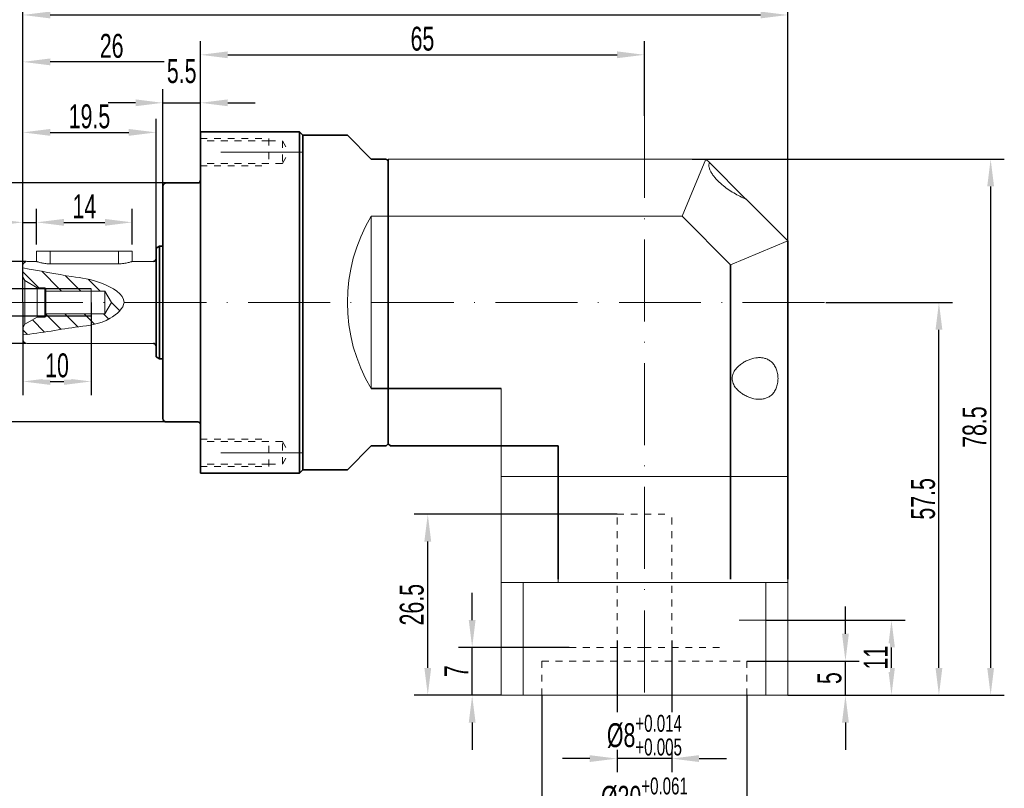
# Model space of a CAD drawing. Header units: millimetres. Extents: x 1426 to 1791, y 1047 to 1305.
# Tile 3 of 5: x 1553 to 1697, y 1135 to 1248. Entities that reach past the tile are written whole.
import ezdxf

# ---------------------------------------------------------------- set-up
doc = ezdxf.new("R2010")
doc.units = ezdxf.units.MM
doc.header["$PDSIZE"] = -5
doc.linetypes.add('ACAD_ISO10W100', pattern=[18, 12, -3, 0, -3])
doc.linetypes.add('虚线', pattern=[2, 1, -1])
doc.layers.get('0').update_dxf_attribs({"lineweight": 18})
doc.layers.get('Defpoints').update_dxf_attribs({"lineweight": 18})
for name, color, linetype, lineweight in [('中心线层', 7, 'ACAD_ISO10W100', 20), ('尺寸线层', 3, 'Continuous', 18), ('粗实线层', 7, 'Continuous', 35), ('细实线层', 7, 'Continuous', 18), ('虚线层', 6, '虚线', 18)]:
    doc.layers.add(name, color=color, linetype=linetype, lineweight=lineweight)
doc.styles.add('标准', font='txt', dxfattribs={"width": 0.667})
doc.dimstyles.new('标准', dxfattribs={"dimtxt": 3.5, "dimasz": 4, "dimexe": 2, "dimexo": 0, "dimtad": 1, "dimdsep": 46, "dimtxsty": '标准', "dimblk": '_CAXARROW', "dimcen": 0, "dimdle": 8, "dimazin": 2, "dimtfac": 0.707107, "dimtdec": 3, "dimtmove": 2, "dimatfit": 3, "dimfxl": 1, "dimfrac": 2, "dimtolj": 1, "dimarcsym": 1})
pattern_1 = [(315, (734.0713, 5885.0268), (1.4142136, 1.4142136), [])]

# ---------------------------------------------------------------- blocks, each defined once
blk = doc.blocks.new('_CAXARROW')
blk.add_hatch(color=0).paths.add_polyline_path([(0, 0), (-1, 0.125), (-1, -0.125)], flags=0)
blk = doc.blocks.new('*D150')
at = {"layer": 'Defpoints', "color": 0, "lineweight": -2}
for p in [(1665.26, 1248.3), (1665.26, 1215.21), (1553.26, 1209.91)]:
    blk.add_point(p, dxfattribs=at)
at = {"layer": '尺寸线层', "color": 0, "lineweight": -2}
for p, q in [((1553.26, 1209.91), (1553.26, 1250.3)), ((1665.26, 1215.21), (1665.26, 1250.3)), ((1557.26, 1248.3), (1661.26, 1248.3))]:
    blk.add_line(p, q, dxfattribs=at)
at = {"layer": '尺寸线层', "color": 0, "lineweight": -2, "xscale": 4, "yscale": 4, "zscale": 4, "rotation": 180}
blk.add_blockref('_CAXARROW', (1553.26, 1248.3), dxfattribs=at)
at = {"layer": '尺寸线层', "color": 0, "lineweight": -2, "xscale": 4, "yscale": 4, "zscale": 4}
blk.add_blockref('_CAXARROW', (1665.26, 1248.3), dxfattribs=at)
at = {"layer": '尺寸线层', "color": 0, "insert": (1609.26, 1250.62), "char_height": 3.5, "attachment_point": 5, "style": '标准', "bg_fill": 3, "box_fill_scale": 1.1, "bg_fill_color": 257, "bg_fill_transparency": 0}
blk.add_mtext('\\A1;112', dxfattribs=at)
blk = doc.blocks.new('*D151')
at = {"layer": 'Defpoints', "color": 0, "lineweight": -2}
for p in [(1651.26, 1227.21), (1665.26, 1148.71), (1694.95, 1148.71)]:
    blk.add_point(p, dxfattribs=at)
at = {"layer": '尺寸线层', "color": 0, "lineweight": -2}
for p, q in [((1651.26, 1227.21), (1696.95, 1227.21)), ((1694.95, 1223.21), (1694.95, 1152.71)), ((1665.26, 1148.71), (1696.95, 1148.71))]:
    blk.add_line(p, q, dxfattribs=at)
at = {"layer": '尺寸线层', "color": 0, "lineweight": -2, "xscale": 4, "yscale": 4, "zscale": 4}
for p, rotation in [((1694.95, 1227.21), 90), ((1694.95, 1148.71), 270)]:
    blk.add_blockref('_CAXARROW', p, dxfattribs=dict(at, rotation=rotation))
at = {"layer": '尺寸线层', "color": 0, "insert": (1692.61, 1187.96), "char_height": 3.5, "attachment_point": 5, "rotation": 90, "style": '标准', "bg_fill": 3, "box_fill_scale": 1.1, "bg_fill_color": 257, "bg_fill_transparency": 0}
blk.add_mtext('\\A1;78.5', dxfattribs=at)
blk = doc.blocks.new('*D152')
at = {"layer": 'Defpoints', "color": 0, "lineweight": -2}
for p in [(1644.26, 1242.47), (1644.26, 1233.53), (1579.26, 1227.21)]:
    blk.add_point(p, dxfattribs=at)
at = {"layer": '尺寸线层', "color": 0, "lineweight": -2}
for p, q in [((1579.26, 1227.21), (1579.26, 1244.47)), ((1644.26, 1233.53), (1644.26, 1244.47)), ((1583.26, 1242.47), (1640.26, 1242.47))]:
    blk.add_line(p, q, dxfattribs=at)
at = {"layer": '尺寸线层', "color": 0, "lineweight": -2, "xscale": 4, "yscale": 4, "zscale": 4, "rotation": 180}
blk.add_blockref('_CAXARROW', (1579.26, 1242.47), dxfattribs=at)
at = {"layer": '尺寸线层', "color": 0, "lineweight": -2, "xscale": 4, "yscale": 4, "zscale": 4}
blk.add_blockref('_CAXARROW', (1644.26, 1242.47), dxfattribs=at)
at = {"layer": '尺寸线层', "color": 0, "insert": (1611.76, 1244.81), "char_height": 3.5, "attachment_point": 5, "style": '标准', "bg_fill": 3, "box_fill_scale": 1.1, "bg_fill_color": 257, "bg_fill_transparency": 0}
blk.add_mtext('\\A1;65', dxfattribs=at)
blk = doc.blocks.new('*D153')
at = {"layer": 'Defpoints', "color": 0, "lineweight": -2}
for p in [(1659.26, 1153.71), (1673.69, 1153.71), (1665.26, 1148.71)]:
    blk.add_point(p, dxfattribs=at)
at = {"layer": '尺寸线层', "color": 0, "lineweight": -2}
for p, q in [((1673.69, 1157.71), (1673.69, 1161.71)), ((1659.26, 1153.71), (1675.69, 1153.71)), ((1673.69, 1148.71), (1673.69, 1153.71)), ((1665.26, 1148.71), (1675.69, 1148.71)), ((1673.69, 1144.71), (1673.69, 1140.71))]:
    blk.add_line(p, q, dxfattribs=at)
at = {"layer": '尺寸线层', "color": 0, "lineweight": -2, "xscale": 4, "yscale": 4, "zscale": 4}
for p, rotation in [((1673.69, 1153.71), 270), ((1673.69, 1148.71), 90)]:
    blk.add_blockref('_CAXARROW', p, dxfattribs=dict(at, rotation=rotation))
at = {"layer": '尺寸线层', "color": 0, "insert": (1671.37, 1151.21), "char_height": 3.5, "attachment_point": 5, "rotation": 90, "style": '标准', "bg_fill": 3, "box_fill_scale": 1.1, "bg_fill_color": 257, "bg_fill_transparency": 0}
blk.add_mtext('\\A1;5', dxfattribs=at)
blk = doc.blocks.new('*D154')
at = {"layer": 'Defpoints', "color": 0, "lineweight": -2}
for p in [(1640.26, 1156.71), (1648.26, 1156.71)]:
    blk.add_point(p, dxfattribs=at)
at = {"layer": '尺寸线层', "color": 0, "lineweight": -2}
for p, q in [((1640.26, 1156.71), (1640.26, 1137.43)), ((1648.26, 1156.71), (1648.26, 1137.43)), ((1636.26, 1139.43), (1632.26, 1139.43)), ((1648.26, 1139.43), (1640.26, 1139.43)), ((1652.26, 1139.43), (1656.26, 1139.43))]:
    blk.add_line(p, q, dxfattribs=at)
at = {"layer": '尺寸线层', "color": 0, "lineweight": -2, "xscale": 4, "yscale": 4, "zscale": 4}
blk.add_blockref('_CAXARROW', (1640.26, 1139.43), dxfattribs=at)
at = {"layer": '尺寸线层', "color": 0, "lineweight": -2, "xscale": 4, "yscale": 4, "zscale": 4, "rotation": 180}
blk.add_blockref('_CAXARROW', (1648.26, 1139.43), dxfattribs=at)
at = {"layer": '尺寸线层', "color": 0, "insert": (1644.26, 1142.86), "char_height": 3.5, "attachment_point": 5, "style": '标准', "bg_fill": 3, "box_fill_scale": 1.1, "bg_fill_color": 257, "bg_fill_transparency": 0}
blk.add_mtext('\\A1;%%C8{\\H2.474874;\\S+0.014^ +0.005;}', dxfattribs=at)
at = {"layer": 'Defpoints', "color": 0, "lineweight": -2}
blk.add_point((1640.26, 1139.43), dxfattribs=at)
blk = doc.blocks.new('*D155')
at = {"layer": 'Defpoints', "color": 0, "lineweight": -2}
for p in [(1629.26, 1148.71), (1659.26, 1148.71), (1629.26, 1130.23)]:
    blk.add_point(p, dxfattribs=at)
at = {"layer": '尺寸线层', "color": 0, "lineweight": -2}
for p, q in [((1629.26, 1148.71), (1629.26, 1128.23)), ((1659.26, 1148.71), (1659.26, 1128.23)), ((1655.26, 1130.23), (1633.26, 1130.23))]:
    blk.add_line(p, q, dxfattribs=at)
at = {"layer": '尺寸线层', "color": 0, "lineweight": -2, "xscale": 4, "yscale": 4, "zscale": 4, "rotation": 180}
blk.add_blockref('_CAXARROW', (1629.26, 1130.23), dxfattribs=at)
at = {"layer": '尺寸线层', "color": 0, "lineweight": -2, "xscale": 4, "yscale": 4, "zscale": 4}
blk.add_blockref('_CAXARROW', (1659.26, 1130.23), dxfattribs=at)
at = {"layer": '尺寸线层', "color": 0, "insert": (1644.26, 1133.69), "char_height": 3.5, "attachment_point": 5, "style": '标准', "bg_fill": 3, "box_fill_scale": 1.1, "bg_fill_color": 257, "bg_fill_transparency": 0}
blk.add_mtext('\\A1;%%C30{\\H2.474874;\\S+0.061^ +0.040;}', dxfattribs=at)
blk = doc.blocks.new('*D156')
at = {"layer": 'Defpoints', "color": 0, "lineweight": -2}
for p in [(1612.54, 1175.21), (1640.26, 1175.21), (1623.26, 1148.71)]:
    blk.add_point(p, dxfattribs=at)
at = {"layer": '尺寸线层', "color": 0, "lineweight": -2}
for p, q in [((1640.26, 1175.21), (1610.54, 1175.21)), ((1612.54, 1152.71), (1612.54, 1171.21)), ((1623.26, 1148.71), (1610.54, 1148.71))]:
    blk.add_line(p, q, dxfattribs=at)
at = {"layer": '尺寸线层', "color": 0, "lineweight": -2, "xscale": 4, "yscale": 4, "zscale": 4}
for p, rotation in [((1612.54, 1175.21), 90), ((1612.54, 1148.71), 270)]:
    blk.add_blockref('_CAXARROW', p, dxfattribs=dict(at, rotation=rotation))
at = {"layer": '尺寸线层', "color": 0, "insert": (1610.21, 1161.96), "char_height": 3.5, "attachment_point": 5, "rotation": 90, "style": '标准', "bg_fill": 3, "box_fill_scale": 1.1, "bg_fill_color": 257, "bg_fill_transparency": 0}
blk.add_mtext('\\A1;26.5', dxfattribs=at)
blk = doc.blocks.new('*D157')
at = {"layer": 'Defpoints', "color": 0, "lineweight": -2}
for p in [(1619.04, 1155.71), (1633.26, 1155.71), (1623.26, 1148.71)]:
    blk.add_point(p, dxfattribs=at)
at = {"layer": '尺寸线层', "color": 0, "lineweight": -2}
for p, q in [((1619.04, 1159.71), (1619.04, 1163.71)), ((1633.26, 1155.71), (1617.04, 1155.71)), ((1619.04, 1148.71), (1619.04, 1155.71)), ((1623.26, 1148.71), (1617.04, 1148.71)), ((1619.04, 1144.71), (1619.04, 1140.71))]:
    blk.add_line(p, q, dxfattribs=at)
at = {"layer": '尺寸线层', "color": 0, "lineweight": -2, "xscale": 4, "yscale": 4, "zscale": 4}
for p, rotation in [((1619.04, 1155.71), 270), ((1619.04, 1148.71), 90)]:
    blk.add_blockref('_CAXARROW', p, dxfattribs=dict(at, rotation=rotation))
at = {"layer": '尺寸线层', "color": 0, "insert": (1616.72, 1152.21), "char_height": 3.5, "attachment_point": 5, "rotation": 90, "style": '标准', "bg_fill": 3, "box_fill_scale": 1.1, "bg_fill_color": 257, "bg_fill_transparency": 0}
blk.add_mtext('\\A1;7', dxfattribs=at)
blk = doc.blocks.new('*D158')
at = {"layer": 'Defpoints', "color": 0, "lineweight": -2}
for p in [(1662.02, 1159.71), (1680.43, 1159.71), (1665.26, 1148.71)]:
    blk.add_point(p, dxfattribs=at)
at = {"layer": '尺寸线层', "color": 0, "lineweight": -2}
for p, q in [((1662.02, 1159.71), (1682.43, 1159.71)), ((1680.43, 1152.71), (1680.43, 1155.71)), ((1665.26, 1148.71), (1682.43, 1148.71))]:
    blk.add_line(p, q, dxfattribs=at)
at = {"layer": '尺寸线层', "color": 0, "lineweight": -2, "xscale": 4, "yscale": 4, "zscale": 4}
for p, rotation in [((1680.43, 1159.71), 90), ((1680.43, 1148.71), 270)]:
    blk.add_blockref('_CAXARROW', p, dxfattribs=dict(at, rotation=rotation))
at = {"layer": '尺寸线层', "color": 0, "insert": (1678.1, 1154.21), "char_height": 3.5, "attachment_point": 5, "rotation": 90, "style": '标准', "bg_fill": 3, "box_fill_scale": 1.1, "bg_fill_color": 257, "bg_fill_transparency": 0}
blk.add_mtext('\\A1;11', dxfattribs=at)
blk = doc.blocks.new('*D159')
at = {"layer": 'Defpoints', "color": 0, "lineweight": -2}
for p in [(1670.8, 1206.21), (1687.38, 1206.21), (1665.26, 1148.71)]:
    blk.add_point(p, dxfattribs=at)
at = {"layer": '尺寸线层', "color": 0, "lineweight": -2}
for p, q in [((1670.8, 1206.21), (1689.38, 1206.21)), ((1687.38, 1152.71), (1687.38, 1202.21)), ((1665.26, 1148.71), (1689.38, 1148.71))]:
    blk.add_line(p, q, dxfattribs=at)
at = {"layer": '尺寸线层', "color": 0, "lineweight": -2, "xscale": 4, "yscale": 4, "zscale": 4}
for p, rotation in [((1687.38, 1206.21), 90), ((1687.38, 1148.71), 270)]:
    blk.add_blockref('_CAXARROW', p, dxfattribs=dict(at, rotation=rotation))
at = {"layer": '尺寸线层', "color": 0, "insert": (1685.07, 1177.46), "char_height": 3.5, "attachment_point": 5, "rotation": 90, "style": '标准', "bg_fill": 3, "box_fill_scale": 1.1, "bg_fill_color": 257, "bg_fill_transparency": 0}
blk.add_mtext('\\A1;57.5', dxfattribs=at)
blk = doc.blocks.new('*D164')
at = {"layer": 'Defpoints', "color": 0, "lineweight": -2}
for p in [(1553.76, 1212.21), (1542.2, 1200.21), (1553.76, 1200.21)]:
    blk.add_point(p, dxfattribs=at)
at = {"layer": '尺寸线层', "color": 0, "lineweight": -2}
for p, q in [((1553.76, 1212.21), (1540.2, 1212.21)), ((1542.2, 1208.21), (1542.2, 1204.21)), ((1553.76, 1200.21), (1540.2, 1200.21))]:
    blk.add_line(p, q, dxfattribs=at)
at = {"layer": '尺寸线层', "color": 0, "lineweight": -2, "xscale": 4, "yscale": 4, "zscale": 4}
for p, rotation in [((1542.2, 1212.21), 90), ((1542.2, 1200.21), 270)]:
    blk.add_blockref('_CAXARROW', p, dxfattribs=dict(at, rotation=rotation))
at = {"layer": '尺寸线层', "color": 0, "insert": (1536.43, 1206.21), "char_height": 3.5, "attachment_point": 5, "rotation": 90, "style": '标准', "bg_fill": 3, "box_fill_scale": 1.1, "bg_fill_color": 257, "bg_fill_transparency": 0}
blk.add_mtext('\\A1;%%C12{\\H2.474874;\\S 0.000^ -0.011;}', dxfattribs=at)
blk = doc.blocks.new('*D165')
at = {"layer": 'Defpoints', "color": 0, "lineweight": -2}
for p in [(1574.26, 1223.71), (1532.12, 1188.71), (1574.26, 1188.71)]:
    blk.add_point(p, dxfattribs=at)
at = {"layer": '尺寸线层', "color": 0, "lineweight": -2}
for p, q in [((1574.26, 1223.71), (1530.12, 1223.71)), ((1532.12, 1219.71), (1532.12, 1192.71)), ((1574.26, 1188.71), (1530.12, 1188.71))]:
    blk.add_line(p, q, dxfattribs=at)
at = {"layer": '尺寸线层', "color": 0, "lineweight": -2, "xscale": 4, "yscale": 4, "zscale": 4}
for p, rotation in [((1532.12, 1223.71), 90), ((1532.12, 1188.71), 270)]:
    blk.add_blockref('_CAXARROW', p, dxfattribs=dict(at, rotation=rotation))
at = {"layer": '尺寸线层', "color": 0, "insert": (1528.66, 1206.21), "char_height": 3.5, "attachment_point": 5, "rotation": 90, "style": '标准', "bg_fill": 3, "box_fill_scale": 1.1, "bg_fill_color": 257, "bg_fill_transparency": 0}
blk.add_mtext('\\A1;%%C35{\\H2.474874;\\S-0.009^ -0.025;}', dxfattribs=at)
blk = doc.blocks.new('*D166')
at = {"layer": 'Defpoints', "color": 0, "lineweight": -2}
for p in [(1563.26, 1208.21), (1547.51, 1204.21), (1563.26, 1204.21)]:
    blk.add_point(p, dxfattribs=at)
at = {"layer": '尺寸线层', "color": 0, "lineweight": -2}
for p, q in [((1547.51, 1212.21), (1547.51, 1216.21)), ((1563.26, 1208.21), (1545.51, 1208.21)), ((1547.51, 1208.21), (1547.51, 1204.21)), ((1563.26, 1204.21), (1545.51, 1204.21)), ((1547.51, 1200.21), (1547.51, 1196.21))]:
    blk.add_line(p, q, dxfattribs=at)
at = {"layer": '尺寸线层', "color": 0, "lineweight": -2, "xscale": 4, "yscale": 4, "zscale": 4}
for p, rotation in [((1547.51, 1208.21), 270), ((1547.51, 1204.21), 90)]:
    blk.add_blockref('_CAXARROW', p, dxfattribs=dict(at, rotation=rotation))
at = {"layer": '尺寸线层', "color": 0, "insert": (1542.88, 1206.21), "char_height": 3.5, "attachment_point": 5, "rotation": 90, "style": '标准', "bg_fill": 3, "box_fill_scale": 1.1, "bg_fill_color": 257, "bg_fill_transparency": 0}
blk.add_mtext('\\A1;M4', dxfattribs=at)
blk = doc.blocks.new('*D167')
at = {"layer": 'Defpoints', "color": 0, "lineweight": -2}
for p in [(1555.26, 1217.94), (1555.26, 1214.71), (1553.26, 1212.21)]:
    blk.add_point(p, dxfattribs=at)
at = {"layer": '尺寸线层', "color": 0, "lineweight": -2}
for p, q in [((1553.26, 1212.21), (1553.26, 1219.94)), ((1555.26, 1214.71), (1555.26, 1219.94)), ((1549.26, 1217.94), (1545.26, 1217.94)), ((1553.26, 1217.94), (1555.26, 1217.94)), ((1559.26, 1217.94), (1563.26, 1217.94))]:
    blk.add_line(p, q, dxfattribs=at)
at = {"layer": '尺寸线层', "color": 0, "lineweight": -2, "xscale": 4, "yscale": 4, "zscale": 4}
blk.add_blockref('_CAXARROW', (1553.26, 1217.94), dxfattribs=at)
at = {"layer": '尺寸线层', "color": 0, "lineweight": -2, "xscale": 4, "yscale": 4, "zscale": 4, "rotation": 180}
blk.add_blockref('_CAXARROW', (1555.26, 1217.94), dxfattribs=at)
at = {"layer": '尺寸线层', "color": 0, "insert": (1547.26, 1220.05), "char_height": 3.5, "attachment_point": 5, "style": '标准', "bg_fill": 3, "box_fill_scale": 1.1, "bg_fill_color": 257, "bg_fill_transparency": 0}
blk.add_mtext('\\A1;2', dxfattribs=at)
blk = doc.blocks.new('*D168')
at = {"layer": 'Defpoints', "color": 0, "lineweight": -2}
for p in [(1569.26, 1217.94), (1555.26, 1214.71), (1569.26, 1214.71)]:
    blk.add_point(p, dxfattribs=at)
at = {"layer": '尺寸线层', "color": 0, "lineweight": -2}
for p, q in [((1555.26, 1214.71), (1555.26, 1219.94)), ((1569.26, 1214.71), (1569.26, 1219.94)), ((1559.26, 1217.94), (1565.26, 1217.94))]:
    blk.add_line(p, q, dxfattribs=at)
at = {"layer": '尺寸线层', "color": 0, "lineweight": -2, "xscale": 4, "yscale": 4, "zscale": 4, "rotation": 180}
blk.add_blockref('_CAXARROW', (1555.26, 1217.94), dxfattribs=at)
at = {"layer": '尺寸线层', "color": 0, "lineweight": -2, "xscale": 4, "yscale": 4, "zscale": 4}
blk.add_blockref('_CAXARROW', (1569.26, 1217.94), dxfattribs=at)
at = {"layer": '尺寸线层', "color": 0, "insert": (1562.26, 1220.27), "char_height": 3.5, "attachment_point": 5, "style": '标准', "bg_fill": 3, "box_fill_scale": 1.1, "bg_fill_color": 257, "bg_fill_transparency": 0}
blk.add_mtext('\\A1;14', dxfattribs=at)
blk = doc.blocks.new('*D169')
at = {"layer": 'Defpoints', "color": 0, "lineweight": -2}
for p in [(1572.76, 1231.11), (1553.26, 1206.21), (1572.76, 1206.21)]:
    blk.add_point(p, dxfattribs=at)
at = {"layer": '尺寸线层', "color": 0, "lineweight": -2}
for p, q in [((1553.26, 1206.21), (1553.26, 1233.11)), ((1572.76, 1206.21), (1572.76, 1233.11)), ((1557.26, 1231.11), (1568.76, 1231.11))]:
    blk.add_line(p, q, dxfattribs=at)
at = {"layer": '尺寸线层', "color": 0, "lineweight": -2, "xscale": 4, "yscale": 4, "zscale": 4, "rotation": 180}
blk.add_blockref('_CAXARROW', (1553.26, 1231.11), dxfattribs=at)
at = {"layer": '尺寸线层', "color": 0, "lineweight": -2, "xscale": 4, "yscale": 4, "zscale": 4}
blk.add_blockref('_CAXARROW', (1572.76, 1231.11), dxfattribs=at)
at = {"layer": '尺寸线层', "color": 0, "insert": (1563.01, 1233.44), "char_height": 3.5, "attachment_point": 5, "style": '标准', "bg_fill": 3, "box_fill_scale": 1.1, "bg_fill_color": 257, "bg_fill_transparency": 0}
blk.add_mtext('\\A1;19.5', dxfattribs=at)
blk = doc.blocks.new('*D170')
at = {"layer": 'Defpoints', "color": 0, "lineweight": -2}
for p in [(1553.26, 1241.43), (1579.26, 1227.21), (1553.26, 1209.91)]:
    blk.add_point(p, dxfattribs=at)
at = {"layer": '尺寸线层', "color": 0, "lineweight": -2}
for p, q in [((1553.26, 1209.91), (1553.26, 1243.43)), ((1579.26, 1227.21), (1579.26, 1243.43)), ((1575.26, 1241.43), (1557.26, 1241.43))]:
    blk.add_line(p, q, dxfattribs=at)
at = {"layer": '尺寸线层', "color": 0, "lineweight": -2, "xscale": 4, "yscale": 4, "zscale": 4, "rotation": 180}
blk.add_blockref('_CAXARROW', (1553.26, 1241.43), dxfattribs=at)
at = {"layer": '尺寸线层', "color": 0, "lineweight": -2, "xscale": 4, "yscale": 4, "zscale": 4}
blk.add_blockref('_CAXARROW', (1579.26, 1241.43), dxfattribs=at)
at = {"layer": '尺寸线层', "color": 0, "insert": (1566.26, 1243.76), "char_height": 3.5, "attachment_point": 5, "style": '标准', "bg_fill": 3, "box_fill_scale": 1.1, "bg_fill_color": 257, "bg_fill_transparency": 0}
blk.add_mtext('\\A1;26', dxfattribs=at)
blk = doc.blocks.new('*D171')
at = {"layer": 'Defpoints', "color": 0, "lineweight": -2}
for p in [(1553.26, 1206.21), (1563.26, 1206.21), (1563.26, 1194.64)]:
    blk.add_point(p, dxfattribs=at)
at = {"layer": '尺寸线层', "color": 0, "lineweight": -2}
for p, q in [((1553.26, 1206.21), (1553.26, 1192.64)), ((1563.26, 1206.21), (1563.26, 1192.64)), ((1557.26, 1194.64), (1559.26, 1194.64))]:
    blk.add_line(p, q, dxfattribs=at)
at = {"layer": '尺寸线层', "color": 0, "lineweight": -2, "xscale": 4, "yscale": 4, "zscale": 4, "rotation": 180}
blk.add_blockref('_CAXARROW', (1553.26, 1194.64), dxfattribs=at)
at = {"layer": '尺寸线层', "color": 0, "lineweight": -2, "xscale": 4, "yscale": 4, "zscale": 4}
blk.add_blockref('_CAXARROW', (1563.26, 1194.64), dxfattribs=at)
at = {"layer": '尺寸线层', "color": 0, "insert": (1558.26, 1196.98), "char_height": 3.5, "attachment_point": 5, "style": '标准', "bg_fill": 3, "box_fill_scale": 1.1, "bg_fill_color": 257, "bg_fill_transparency": 0}
blk.add_mtext('\\A1;10', dxfattribs=at)
blk = doc.blocks.new('*D172')
at = {"layer": 'Defpoints', "color": 0, "lineweight": -2}
for p in [(1579.26, 1235.44), (1579.26, 1227.21), (1573.76, 1223.21)]:
    blk.add_point(p, dxfattribs=at)
at = {"layer": '尺寸线层', "color": 0, "lineweight": -2}
for p, q in [((1573.76, 1223.21), (1573.76, 1237.44)), ((1579.26, 1227.21), (1579.26, 1237.44)), ((1569.76, 1235.44), (1565.76, 1235.44)), ((1573.76, 1235.44), (1579.26, 1235.44)), ((1583.26, 1235.44), (1587.26, 1235.44))]:
    blk.add_line(p, q, dxfattribs=at)
at = {"layer": '尺寸线层', "color": 0, "lineweight": -2, "xscale": 4, "yscale": 4, "zscale": 4}
blk.add_blockref('_CAXARROW', (1573.76, 1235.44), dxfattribs=at)
at = {"layer": '尺寸线层', "color": 0, "lineweight": -2, "xscale": 4, "yscale": 4, "zscale": 4, "rotation": 180}
blk.add_blockref('_CAXARROW', (1579.26, 1235.44), dxfattribs=at)
at = {"layer": '尺寸线层', "color": 0, "insert": (1576.51, 1240.06), "char_height": 3.5, "attachment_point": 5, "style": '标准', "bg_fill": 3, "box_fill_scale": 1.1, "bg_fill_color": 257, "bg_fill_transparency": 0}
blk.add_mtext('\\A1;5.5', dxfattribs=at)

msp = doc.modelspace()

# ---------------------------------------------------------------- linework, layer by layer
at = {"color": 7, "linetype": 'Continuous', "lineweight": 15}
for p, q in [((1553.263, 1200.81), (1553.263, 1206.21)), ((1553.863, 1200.21), (1572.363, 1200.21)), ((1572.763, 1200.21), (1572.763, 1200.21))]:
    msp.add_line(p, q, dxfattribs=at)
msp.add_arc((1553.863, 1200.81), 0.6, 180, 270, dxfattribs=at)
at = {"layer": '中心线层'}
for p, q in [((1550.041, 1206.21), (1674.082, 1206.21)), ((1594.263, 1184.21), (1577.368, 1184.21))]:
    msp.add_line(p, q, dxfattribs=at)
at = {"layer": '粗实线层'}
for p, q in [((1573.763, 1189.21), (1573.763, 1206.21)), ((1579.263, 1181.21), (1579.263, 1206.21)), ((1593.763, 1181.21), (1593.763, 1206.21)), ((1594.263, 1181.71), (1594.263, 1206.21)), ((1573.263, 1197.96), (1572.763, 1198.248)), ((1573.263, 1197.96), (1573.763, 1197.96)), ((1604.263, 1193.59), (1623.263, 1193.59)), ((1578.863, 1188.71), (1574.263, 1188.71)), ((1604.263, 1185.21), (1600.763, 1181.71)), ((1606.463, 1185.21), (1604.263, 1185.21)), ((1606.463, 1185.21), (1606.763, 1185.51)), ((1607.063, 1185.21), (1606.763, 1185.51)), ((1607.063, 1185.21), (1631.644, 1185.21)), ((1631.644, 1185.21), (1631.644, 1165.71)), ((1579.263, 1181.21), (1593.763, 1181.21)), ((1594.263, 1181.71), (1593.763, 1181.21)), ((1600.763, 1181.71), (1594.263, 1181.71)), ((1600.763, 1181.71), (1594.263, 1181.71))]:
    msp.add_line(p, q, dxfattribs=at)
for centre, radius, start, end in [((1572.363, 1199.81), 0.4, 0, 90), ((1574.263, 1189.21), 0.5, 180, 270), ((1578.863, 1188.31), 0.4, 0, 90)]:
    msp.add_arc(centre, radius, start, end, dxfattribs=at)
at = {"layer": '细实线层'}
for p, q in [((1623.263, 1165.21), (1623.263, 1193.59)), ((1623.263, 1180.71), (1644.263, 1180.71)), ((1623.263, 1180.71), (1644.263, 1180.71)), ((1631.644, 1180.71), (1631.644, 1165.21)), ((1665.263, 1180.71), (1644.263, 1180.71)), ((1623.263, 1179.21), (1623.263, 1163.71)), ((1623.263, 1165.21), (1623.263, 1148.71)), ((1644.263, 1165.21), (1623.263, 1165.21)), ((1644.263, 1165.21), (1623.263, 1165.21)), ((1626.508, 1148.71), (1626.508, 1165.21))]:
    msp.add_line(p, q, dxfattribs=at)
msp.add_open_spline([(1663.819, 1195.081), (1663.819, 1194.827), (1663.795, 1194.579), (1663.726, 1194.218), (1663.697, 1194.099), (1663.63, 1193.873), (1663.592, 1193.764), (1663.462, 1193.45), (1663.357, 1193.259), (1663.12, 1192.923), (1662.986, 1192.774), (1662.703, 1192.525), (1662.552, 1192.422), (1662.234, 1192.252), (1662.066, 1192.186), (1661.726, 1192.09), (1661.551, 1192.059), (1661.194, 1192.028), (1661.01, 1192.028), (1660.456, 1192.069), (1660.084, 1192.15), (1659.523, 1192.347), (1659.334, 1192.425), (1658.962, 1192.608), (1658.779, 1192.712), (1658.422, 1192.948), (1658.248, 1193.08), (1657.912, 1193.38), (1657.753, 1193.546), (1657.47, 1193.919), (1657.345, 1194.127), (1657.211, 1194.47), (1657.174, 1194.592), (1657.126, 1194.837), (1657.114, 1194.963), (1657.115, 1195.217), (1657.128, 1195.341), (1657.178, 1195.586), (1657.216, 1195.707), (1657.352, 1196.048), (1657.478, 1196.256), (1657.762, 1196.627), (1657.92, 1196.791), (1658.255, 1197.089), (1658.431, 1197.221), (1658.787, 1197.455), (1658.969, 1197.558), (1659.339, 1197.74), (1659.528, 1197.818), (1660.091, 1198.015), (1660.464, 1198.096), (1661.017, 1198.135), (1661.201, 1198.135), (1661.557, 1198.103), (1661.731, 1198.072), (1662.071, 1197.975), (1662.239, 1197.909), (1662.556, 1197.739), (1662.706, 1197.636), (1662.989, 1197.385), (1663.123, 1197.237), (1663.358, 1196.902), (1663.462, 1196.712), (1663.635, 1196.293), (1663.702, 1196.068), (1663.795, 1195.584), (1663.819, 1195.336), (1663.819, 1195.081)], degree=3, knots=[0, 0, 0, 0, 0.6298232, 0.6298232, 0.9447348, 0.9447348, 1.2596464, 1.2596464, 1.8894696, 1.8894696, 2.5192929, 2.5192929, 3.1491161, 3.1491161, 3.7789393, 3.7789393, 4.4087625, 4.4087625, 5.0385857, 5.0385857, 6.2982321, 6.2982321, 6.9280553, 6.9280553, 7.5578786, 7.5578786, 8.1877018, 8.1877018, 8.817525, 8.817525, 9.4473482, 9.4473482, 9.7622598, 9.7622598, 10.0771714, 10.0771714, 10.392083, 10.392083, 10.7069946, 10.7069946, 11.3368178, 11.3368178, 11.966641, 11.966641, 12.5964643, 12.5964643, 13.2262875, 13.2262875, 13.8561107, 13.8561107, 15.1157571, 15.1157571, 15.7455803, 15.7455803, 16.3754035, 16.3754035, 17.0052267, 17.0052267, 17.63505, 17.63505, 18.2648732, 18.2648732, 18.8946964, 18.8946964, 19.5245196, 19.5245196, 20.1543428, 20.1543428, 20.1543428, 20.1543428], dxfattribs=at)
at = {"layer": '虚线层'}
for p, q in [((1579.263, 1186.21), (1589.263, 1186.21)), ((1589.263, 1185.86), (1579.263, 1185.86)), ((1589.263, 1182.21), (1589.263, 1186.21)), ((1591.263, 1185.86), (1589.263, 1185.86)), ((1591.263, 1182.56), (1591.263, 1185.86)), ((1591.263, 1185.86), (1592.216, 1184.21)), ((1591.263, 1182.56), (1592.216, 1184.21)), ((1589.263, 1182.56), (1579.263, 1182.56)), ((1579.263, 1182.21), (1589.263, 1182.21)), ((1589.263, 1182.56), (1591.263, 1182.56)), ((1640.263, 1175.21), (1648.263, 1175.21)), ((1640.263, 1155.71), (1640.263, 1175.21)), ((1648.263, 1155.71), (1648.263, 1175.21)), ((1633.263, 1155.71), (1644.263, 1155.71)), ((1633.263, 1155.71), (1644.263, 1155.71)), ((1629.263, 1148.71), (1629.263, 1153.71))]:
    msp.add_line(p, q, dxfattribs=at)

# ---------------------------------------------------------------- dimensions: what is measured, and where the dimension line sits
at = {"layer": '尺寸线层'}
dim = msp.add_linear_dim(base=(1665.263, 1248.297), p1=(1553.263, 1209.91), p2=(1665.263, 1215.21), dimstyle='标准', override={"dimsah": 1, "dimtfill": 1, "dimtzin": 0}, dxfattribs=at)
dim.commit()
dim.dimension.update_dxf_attribs({"geometry": '*D150', "text_midpoint": (1609.263, 1250.623)})

# ---------------------------------------------------------------- next in the draw order: linework, layer by layer
at = {"color": 7, "linetype": 'Continuous', "lineweight": 15}
for p, q in [((1604.263, 1193.59), (1604.263, 1218.829)), ((1555.263, 1213.71), (1555.263, 1212.201)), ((1555.263, 1213.71), (1557.263, 1213.71)), ((1557.263, 1213.71), (1567.263, 1213.71)), ((1557.263, 1213.71), (1557.263, 1211.867)), ((1567.263, 1213.71), (1569.263, 1213.71)), ((1567.263, 1213.71), (1567.263, 1211.867)), ((1569.263, 1212.21), (1569.263, 1213.71)), ((1553.263, 1206.21), (1553.263, 1211.61)), ((1555.29, 1212.21), (1553.863, 1212.21)), ((1557.263, 1211.867), (1567.263, 1211.867)), ((1572.363, 1212.21), (1569.263, 1212.21)), ((1572.763, 1212.21), (1572.763, 1212.21))]:
    msp.add_line(p, q, dxfattribs=at)
for centre, radius, start, end in [((1625.263, 1206.21), 24.5, 148.99728, 211.00272), ((1553.863, 1211.61), 0.6, 90, 180)]:
    msp.add_arc(centre, radius, start, end, dxfattribs=at)
for points, knots in [([(1555.29, 1212.201), (1555.286, 1212.202), (1555.271, 1212.207), (1555.478, 1212.139), (1555.871, 1212.029), (1556.437, 1211.915), (1556.937, 1211.869), (1557.214, 1211.867), (1557.263, 1211.867)], [0, 0, 0, 0, 0.221319, 0.6370191, 1.0637981, 1.5098892, 1.9547992, 2.0511417, 2.0511417, 2.0511417, 2.0511417]), ([(1567.263, 1211.867), (1567.395, 1211.867), (1567.526, 1211.871), (1567.784, 1211.889), (1567.911, 1211.902), (1568.273, 1211.951), (1568.494, 1211.996), (1568.769, 1212.063), (1568.853, 1212.085), (1568.998, 1212.126), (1569.059, 1212.145), (1569.16, 1212.176), (1569.199, 1212.188), (1569.25, 1212.205), (1569.263, 1212.21), (1569.263, 1212.21)], [0, 0, 0, 0, 0.2548304, 0.2548304, 0.5096607, 0.5096607, 1.0193215, 1.0193215, 1.2741518, 1.2741518, 1.5289822, 1.5289822, 1.7838126, 1.7838126, 2.0386429, 2.0386429, 2.0386429, 2.0386429])]:
    msp.add_open_spline(points, degree=3, knots=knots, dxfattribs=at)
at = {"layer": '中心线层'}
msp.add_line((1644.263, 1233.526), (1644.263, 1147.29), dxfattribs=at)
at = {"layer": '粗实线层'}
for p, q in [((1573.763, 1223.21), (1573.763, 1206.21)), ((1578.863, 1223.71), (1574.263, 1223.71)), ((1573.263, 1214.46), (1572.763, 1214.171)), ((1572.763, 1198.248), (1572.763, 1214.171)), ((1573.263, 1197.96), (1573.263, 1214.46)), ((1573.263, 1214.46), (1573.763, 1214.46))]:
    msp.add_line(p, q, dxfattribs=at)
for centre, radius, start, end in [((1578.863, 1224.11), 0.4, 270, 0), ((1574.263, 1223.21), 0.5, 90, 180), ((1572.363, 1212.61), 0.4, 270, 0)]:
    msp.add_arc(centre, radius, start, end, dxfattribs=at)
at = {"layer": '细实线层'}
for p, q in [((1606.763, 1227.21), (1623.763, 1227.21)), ((1653.263, 1227.21), (1649.792, 1218.829)), ((1653.794, 1226.679), (1653.263, 1227.21)), ((1659.124, 1221.349), (1653.784, 1226.689)), ((1665.263, 1215.21), (1659.115, 1221.358)), ((1649.792, 1218.829), (1604.263, 1218.829)), ((1665.263, 1215.21), (1656.883, 1211.738))]:
    msp.add_line(p, q, dxfattribs=at)
msp.add_open_spline([(1653.794, 1226.679), (1653.748, 1226.591), (1653.719, 1226.488), (1653.7, 1226.251), (1653.711, 1226.119), (1653.772, 1225.84), (1653.824, 1225.69), (1653.957, 1225.39), (1654.041, 1225.238), (1654.23, 1224.939), (1654.335, 1224.793), (1654.56, 1224.507), (1654.682, 1224.366), (1655.059, 1223.96), (1655.328, 1223.71), (1655.887, 1223.237), (1656.178, 1223.015), (1656.76, 1222.606), (1657.053, 1222.416), (1657.644, 1222.064), (1657.943, 1221.9), (1658.535, 1221.605), (1658.827, 1221.472), (1659.115, 1221.358)], degree=3, knots=[0, 0, 0, 0, 0.5004725, 0.5004725, 1.000945, 1.000945, 1.5014174, 1.5014174, 2.0018899, 2.0018899, 2.5023624, 2.5023624, 3.0028349, 3.0028349, 4.0037798, 4.0037798, 5.0047248, 5.0047248, 6.0056697, 6.0056697, 7.0066147, 7.0066147, 8.0075597, 8.0075597, 8.0075597, 8.0075597], dxfattribs=at)
at = {"layer": '虚线层'}
msp.add_line((1579.263, 1226.21), (1589.263, 1226.21), dxfattribs=at)

# ---------------------------------------------------------------- next in the draw order: dimensions: what is measured, and where the dimension line sits
at = {"layer": '尺寸线层'}
for base, p1, p2, override, picture, middle in [((1694.95, 1148.71), (1651.263, 1227.21), (1665.263, 1148.71), {"dimsah": 1, "dimtfill": 1, "dimtzin": 0}, '*D151', (1692.614, 1187.96)), ((1542.204, 1200.21), (1553.763, 1212.21), (1553.763, 1200.21), {"dimpost": '%%C<>', "dimsah": 1, "dimtol": 1, "dimtp": 0, "dimtm": 0.011, "dimtfill": 1, "dimtzin": 0}, '*D164', (1536.435, 1206.21))]:
    dim = msp.add_linear_dim(base=base, p1=p1, p2=p2, angle=270, dimstyle='标准', override=override, dxfattribs=at)
    dim.commit()
    dim.dimension.update_dxf_attribs({"geometry": picture, "text_midpoint": middle})

# ---------------------------------------------------------------- next in the draw order: linework, layer by layer
at = {"layer": '中心线层'}
msp.add_line((1658.133, 1159.71), (1666.824, 1159.71), dxfattribs=at)
at = {"layer": '粗实线层'}
for p, q in [((1665.263, 1215.21), (1665.263, 1165.71)), ((1656.883, 1211.738), (1656.883, 1165.71))]:
    msp.add_line(p, q, dxfattribs=at)
at = {"layer": '细实线层'}
for p, q in [((1653.263, 1227.21), (1606.763, 1227.21)), ((1656.883, 1211.738), (1649.792, 1218.829)), ((1665.263, 1180.71), (1644.263, 1180.71)), ((1665.263, 1179.21), (1665.263, 1163.71)), ((1644.263, 1165.21), (1665.263, 1165.21)), ((1644.263, 1165.21), (1665.263, 1165.21)), ((1662.019, 1148.71), (1662.019, 1165.21)), ((1665.263, 1165.21), (1665.263, 1148.71)), ((1623.263, 1148.71), (1665.263, 1148.71))]:
    msp.add_line(p, q, dxfattribs=at)
at = {"layer": '虚线层'}
for p, q in [((1655.263, 1155.71), (1644.263, 1155.71)), ((1629.263, 1153.71), (1659.263, 1153.71)), ((1659.263, 1148.71), (1659.263, 1153.71))]:
    msp.add_line(p, q, dxfattribs=at)

# ---------------------------------------------------------------- next in the draw order: dimensions: what is measured, and where the dimension line sits
at = {"layer": '尺寸线层'}
dim = msp.add_linear_dim(base=(1532.118, 1188.71), p1=(1574.263, 1223.71), p2=(1574.263, 1188.71), angle=270, dimstyle='标准', override={"dimpost": '%%C<>', "dimsah": 1, "dimtol": 1, "dimtp": -0.009, "dimtm": 0.025, "dimtfill": 1, "dimtzin": 0}, dxfattribs=at)
dim.commit()
dim.dimension.update_dxf_attribs({"geometry": '*D165', "text_midpoint": (1528.661, 1206.21)})

# ---------------------------------------------------------------- next in the draw order: dimensions: what is measured, and where the dimension line sits
dim = msp.add_linear_dim(base=(1644.263, 1242.475), p1=(1579.263, 1227.21), p2=(1644.263, 1233.526), dimstyle='标准', override={"dimsah": 1, "dimtfill": 1, "dimtzin": 0}, dxfattribs=at)
dim.commit()
dim.dimension.update_dxf_attribs({"geometry": '*D152', "text_midpoint": (1611.763, 1244.811)})
for base, p1, p2, angle, override, picture, middle in [((1547.506, 1204.21), (1563.263, 1208.21), (1563.263, 1204.21), 270, {"dimpost": 'M<>', "dimsah": 1, "dimtfac": 1, "dimtfill": 1, "dimtzin": 0}, '*D166', (1542.877, 1206.21)), ((1673.687, 1153.71), (1665.263, 1148.71), (1659.263, 1153.71), 90, {"dimsah": 1, "dimtfill": 1, "dimtzin": 0}, '*D153', (1671.371, 1151.21))]:
    dim = msp.add_linear_dim(base=base, p1=p1, p2=p2, angle=angle, dimstyle='标准', override=override, dxfattribs=at)
    dim.commit()
    dim.dimension.update_dxf_attribs({"geometry": picture, "text_midpoint": middle})

# ---------------------------------------------------------------- next in the draw order: linework, layer by layer
at = {"layer": '中心线层'}
msp.add_line((1594.263, 1228.21), (1577.368, 1228.21), dxfattribs=at)
at = {"layer": '粗实线层'}
for p, q in [((1579.263, 1231.21), (1579.263, 1206.21)), ((1579.263, 1231.21), (1593.763, 1231.21)), ((1594.263, 1230.71), (1593.763, 1231.21)), ((1593.763, 1231.21), (1593.763, 1206.21)), ((1600.763, 1230.71), (1594.263, 1230.71)), ((1594.263, 1230.71), (1594.263, 1206.21)), ((1604.263, 1227.21), (1600.763, 1230.71)), ((1606.463, 1227.21), (1604.263, 1227.21)), ((1606.463, 1227.21), (1606.763, 1226.91)), ((1606.763, 1227.21), (1606.763, 1206.21)), ((1606.763, 1227.21), (1606.763, 1185.51))]:
    msp.add_line(p, q, dxfattribs=at)
at = {"layer": '细实线层'}
msp.add_line((1606.763, 1227.21), (1606.763, 1206.21), dxfattribs=at)
at = {"layer": '虚线层'}
for p, q in [((1579.263, 1230.21), (1589.263, 1230.21)), ((1589.263, 1229.86), (1579.263, 1229.86)), ((1589.263, 1230.21), (1589.263, 1226.21)), ((1589.263, 1229.86), (1591.263, 1229.86)), ((1591.263, 1229.86), (1591.263, 1226.56)), ((1591.263, 1229.86), (1592.216, 1228.21)), ((1591.263, 1226.56), (1592.216, 1228.21)), ((1589.263, 1226.56), (1579.263, 1226.56)), ((1591.263, 1226.56), (1589.263, 1226.56))]:
    msp.add_line(p, q, dxfattribs=at)

# ---------------------------------------------------------------- next in the draw order: dimensions: what is measured, and where the dimension line sits
at = {"layer": '尺寸线层'}
for base, p1, p2, override, picture, middle in [((1555.263, 1217.94), (1553.263, 1212.21), (1555.263, 1214.71), {"dimsah": 1, "dimtfill": 1, "dimtzin": 0}, '*D167', (1547.263, 1220.049)), ((1640.263, 1139.429), (1648.263, 1156.71), (1640.263, 1156.71), {"dimpost": '%%C<>', "dimsah": 1, "dimtol": 1, "dimtp": 0.014, "dimtm": -0.005, "dimtfill": 1, "dimtzin": 0}, '*D154', (1644.263, 1142.86))]:
    dim = msp.add_linear_dim(base=base, p1=p1, p2=p2, dimstyle='标准', override=override, dxfattribs=at)
    dim.commit()
    dim.dimension.update_dxf_attribs({"geometry": picture, "text_midpoint": middle, "dimtype": 160})

# ---------------------------------------------------------------- next in the draw order: dimensions: what is measured, and where the dimension line sits
for base, p1, p2, override, picture, middle in [((1569.263, 1217.94), (1555.263, 1214.71), (1569.263, 1214.71), {"dimsah": 1, "dimtfill": 1, "dimtzin": 0}, '*D168', (1562.263, 1220.266)), ((1629.263, 1130.235), (1659.263, 1148.71), (1629.263, 1148.71), {"dimpost": '%%C<>', "dimsah": 1, "dimtol": 1, "dimtp": 0.061, "dimtm": -0.04, "dimtfill": 1, "dimtzin": 0}, '*D155', (1644.263, 1133.692))]:
    dim = msp.add_linear_dim(base=base, p1=p1, p2=p2, dimstyle='标准', override=override, dxfattribs=at)
    dim.commit()
    dim.dimension.update_dxf_attribs({"geometry": picture, "text_midpoint": middle})

# ---------------------------------------------------------------- next in the draw order: dimensions: what is measured, and where the dimension line sits
dim = msp.add_linear_dim(base=(1572.763, 1231.107), p1=(1553.263, 1206.21), p2=(1572.763, 1206.21), dimstyle='标准', override={"dimsah": 1, "dimtfill": 1, "dimtzin": 0}, dxfattribs=at)
dim.commit()
dim.dimension.update_dxf_attribs({"geometry": '*D169', "text_midpoint": (1563.013, 1233.443)})
for base, p1, p2, picture, middle in [((1612.542, 1175.21), (1623.263, 1148.71), (1640.263, 1175.21), '*D156', (1610.206, 1161.96)), ((1680.43, 1159.71), (1665.263, 1148.71), (1662.019, 1159.71), '*D158', (1678.104, 1154.21))]:
    dim = msp.add_linear_dim(base=base, p1=p1, p2=p2, angle=90, dimstyle='标准', override={"dimsah": 1, "dimtfill": 1, "dimtzin": 0}, dxfattribs=at)
    dim.commit()
    dim.dimension.update_dxf_attribs({"geometry": picture, "text_midpoint": middle})

# ---------------------------------------------------------------- next in the draw order: hatches: boundary and pattern name
at = {"layer": '细实线层'}
h = msp.add_hatch(dxfattribs=at)
h.set_pattern_fill('无图案', color=256, scale=2, angle=315, style=0, pattern_type=0)
h.set_pattern_definition(pattern_1)
h.paths.add_polyline_path([(1556.613, 1207.86), (1556.613, 1208.022), (1556.613, 1208.21), (1563.263, 1208.21), (1563.263, 1207.86)], flags=0)

# ---------------------------------------------------------------- next in the draw order: linework, layer by layer
at = {"layer": '尺寸线层'}
for p, q in [((1556.463, 1208.36), (1555.363, 1208.36)), ((1556.613, 1208.21), (1556.463, 1208.36)), ((1563.263, 1208.21), (1556.613, 1208.21)), ((1565.263, 1207.86), (1556.613, 1207.86)), ((1565.263, 1207.86), (1565.263, 1206.21)), ((1565.263, 1207.86), (1566.216, 1206.21)), ((1565.263, 1204.56), (1565.263, 1206.21)), ((1565.263, 1204.56), (1566.216, 1206.21))]:
    msp.add_line(p, q, dxfattribs=at)

# ---------------------------------------------------------------- next in the draw order: dimensions: what is measured, and where the dimension line sits
for base, p1, p2, picture, middle in [((1553.263, 1241.427), (1579.263, 1227.21), (1553.263, 1209.91), '*D170', (1566.263, 1243.763)), ((1563.263, 1194.642), (1553.263, 1206.21), (1563.263, 1206.21), '*D171', (1558.263, 1196.978))]:
    dim = msp.add_linear_dim(base=base, p1=p1, p2=p2, dimstyle='标准', override={"dimsah": 1, "dimtfill": 1, "dimtzin": 0}, dxfattribs=at)
    dim.commit()
    dim.dimension.update_dxf_attribs({"geometry": picture, "text_midpoint": middle})
for base, p1, p2, picture, middle in [((1687.384, 1206.21), (1665.263, 1148.71), (1670.796, 1206.21), '*D159', (1685.067, 1177.46)), ((1619.041, 1155.71), (1623.263, 1148.71), (1633.263, 1155.71), '*D157', (1616.725, 1152.21))]:
    dim = msp.add_linear_dim(base=base, p1=p1, p2=p2, angle=90, dimstyle='标准', override={"dimsah": 1, "dimtfill": 1, "dimtzin": 0}, dxfattribs=at)
    dim.commit()
    dim.dimension.update_dxf_attribs({"geometry": picture, "text_midpoint": middle})

# ---------------------------------------------------------------- next in the draw order: hatches: boundary and pattern name
at = {"layer": '细实线层'}
h = msp.add_hatch(dxfattribs=at)
h.set_pattern_fill('无图案', color=256, scale=2, angle=315, style=0, pattern_type=0)
h.set_pattern_definition(pattern_1)
edge = h.paths.add_edge_path(flags=0)
edge.add_line((1555.363, 1208.36), (1554.09, 1209.095))
edge.add_line((1554.09, 1209.095), (1553.556, 1209.403))
edge.add_line((1553.556, 1209.403), (1553.263, 1209.91))
edge.add_line((1553.263, 1209.91), (1553.263, 1211.264))
edge.add_spline(control_points=[(1553.263, 1211.264), (1555.696, 1210.856), (1559.629, 1210.025), (1564.487, 1209.512), (1568.143, 1207.397), (1568.072, 1206.213), (1568.071, 1206.21)], knot_values=[0, 0, 0, 0, 7.4112322, 11.8890982, 16.3066413, 16.3182137, 16.3182137, 16.3182137, 16.3182137], weights=[1, 1, 1, 1, 1, 1, 1], degree=3, periodic=0)
edge.add_line((1568.071, 1206.21), (1566.216, 1206.21))
edge.add_line((1566.216, 1206.21), (1565.263, 1207.86))
edge.add_line((1565.263, 1207.86), (1563.263, 1207.86))
edge.add_line((1563.263, 1207.86), (1563.263, 1208.21))
edge.add_line((1563.263, 1208.21), (1556.613, 1208.21))
edge.add_line((1556.613, 1208.21), (1556.463, 1208.36))
edge.add_line((1556.463, 1208.36), (1555.363, 1208.36))
h = msp.add_hatch(dxfattribs=at)
h.set_pattern_fill('无图案', color=256, scale=2, angle=315, style=0, pattern_type=0)
h.set_pattern_definition(pattern_1)
edge = h.paths.add_edge_path(flags=0)
edge.add_line((1553.556, 1203.016), (1554.543, 1203.586))
edge.add_line((1554.543, 1203.586), (1555.363, 1204.06))
edge.add_line((1555.363, 1204.06), (1556.463, 1204.06))
edge.add_line((1556.463, 1204.06), (1556.613, 1204.21))
edge.add_line((1556.613, 1204.21), (1563.263, 1204.21))
edge.add_line((1563.263, 1204.21), (1563.263, 1204.56))
edge.add_line((1563.263, 1204.56), (1565.263, 1204.56))
edge.add_line((1565.263, 1204.56), (1566.216, 1206.21))
edge.add_line((1566.216, 1206.21), (1568.071, 1206.21))
edge.add_spline(control_points=[(1568.071, 1206.21), (1568.017, 1205.372), (1565.489, 1203.082), (1560.338, 1202.624), (1556.016, 1201.743), (1553.263, 1201.46)], knot_values=[0, 0, 0, 0, 3.1178425, 7.9084898, 16.2483581, 16.2483581, 16.2483581, 16.2483581], weights=[1, 1, 1, 1, 1, 1], degree=3, periodic=0)
edge.add_line((1553.263, 1201.46), (1553.263, 1202.51))
edge.add_line((1553.263, 1202.51), (1553.556, 1203.016))
h = msp.add_hatch(dxfattribs=at)
h.set_pattern_fill('无图案', color=256, scale=2, angle=315, style=0, pattern_type=0)
h.set_pattern_definition(pattern_1)
h.paths.add_polyline_path([(1556.613, 1204.21), (1556.613, 1204.341), (1556.613, 1204.56), (1563.263, 1204.56), (1563.263, 1204.21)], flags=0)

# ---------------------------------------------------------------- next in the draw order: linework, layer by layer
at = {"layer": '尺寸线层'}
for p, q in [((1553.263, 1209.91), (1553.556, 1209.403)), ((1553.263, 1202.51), (1553.263, 1209.91)), ((1555.363, 1208.36), (1553.556, 1209.403)), ((1553.556, 1203.016), (1553.556, 1209.403)), ((1555.363, 1204.06), (1555.363, 1208.36)), ((1556.463, 1204.06), (1556.463, 1208.36)), ((1556.613, 1204.21), (1556.613, 1208.21)), ((1563.263, 1204.21), (1563.263, 1208.21)), ((1555.363, 1204.06), (1553.556, 1203.016)), ((1556.463, 1204.06), (1555.363, 1204.06)), ((1556.613, 1204.21), (1556.463, 1204.06)), ((1565.263, 1204.56), (1556.613, 1204.56)), ((1563.263, 1204.21), (1556.613, 1204.21)), ((1553.263, 1202.51), (1553.556, 1203.016))]:
    msp.add_line(p, q, dxfattribs=at)
at = {"layer": '细实线层'}
msp.add_open_spline([(1553.263, 1211.264), (1555.696, 1210.856), (1559.629, 1210.025), (1564.487, 1209.512), (1569.43, 1206.653), (1565.493, 1203.082), (1560.338, 1202.624), (1556.016, 1201.743), (1553.263, 1201.46)], degree=3, knots=[0, 0, 0, 0, 7.8877497, 12.6535274, 17.3551037, 20.7028987, 25.8279495, 34.749969, 34.749969, 34.749969, 34.749969], dxfattribs=at)

# ---------------------------------------------------------------- next in the draw order: dimensions: what is measured, and where the dimension line sits
at = {"layer": '尺寸线层'}
dim = msp.add_linear_dim(base=(1579.263, 1235.436), p1=(1573.763, 1223.21), p2=(1579.263, 1227.21), dimstyle='标准', override={"dimsah": 1, "dimtfill": 1, "dimtzin": 0}, dxfattribs=at)
dim.commit()
dim.dimension.update_dxf_attribs({"geometry": '*D172', "text_midpoint": (1576.513, 1240.065)})

doc.saveas('drawing.dxf')
